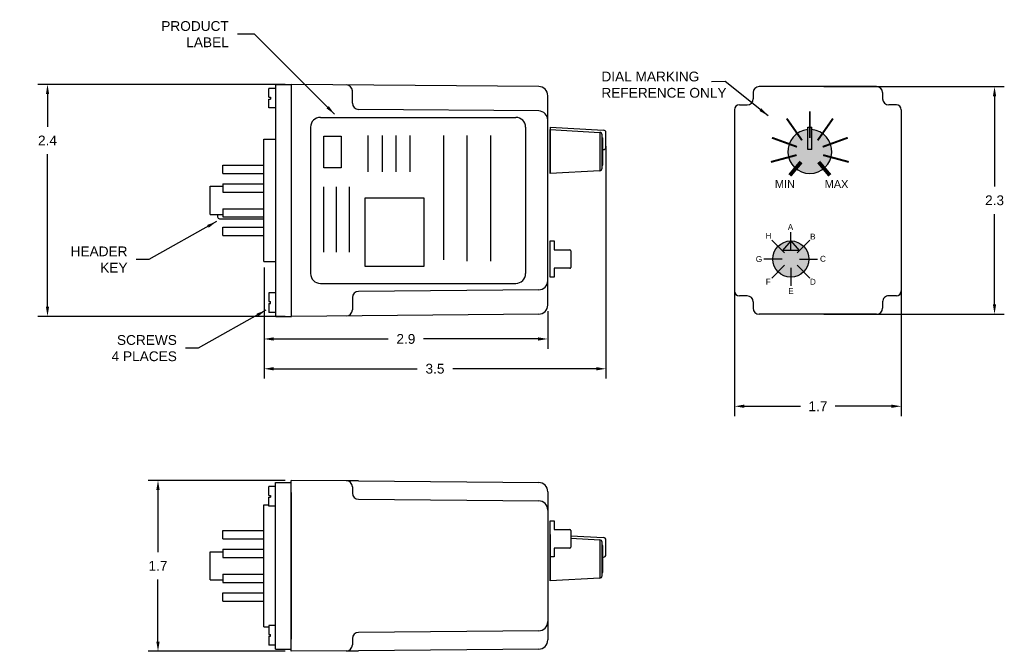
# Model space of a CAD drawing. Extents: x -17.2 to -7.2, y 9.9 to 16.4.
import ezdxf

# ---------------------------------------------------------------- set-up
doc = ezdxf.new("R2010")
doc.units = 0
doc.header["$LTSCALE"] = 0.5
doc.header["$MEASUREMENT"] = 0
doc.header["$PDMODE"] = 2
doc.header["$PDSIZE"] = 0.05
doc.linetypes.add('HIDDEN', pattern=[0.075, 0.05, -0.025])
doc.layers.get('0').update_dxf_attribs({"linetype": 'CONTINUOUS'})
doc.layers.get('DEFPOINTS').update_dxf_attribs({"linetype": 'CONTINUOUS'})
doc.layers.add('ART', color=7, linetype='CONTINUOUS')
doc.layers.add('DIM', color=8, linetype='CONTINUOUS')
doc.styles.get("Standard").update_dxf_attribs({"font": 'ARIAL.TTF'})
doc.dimstyles.get("Standard").update_dxf_attribs({"dimtxt": 0.18, "dimasz": 0.18, "dimexe": 0.18, "dimexo": 0.0625, "dimgap": 0.09, "dimtad": 0, "dimtih": 1, "dimtoh": 1, "dimdec": 4, "dimzin": 0, "dimdsep": 46, "dimtxsty": 'STANDARD', "dimcen": 0.09, "dimadec": 0, "dimazin": 0, "dimtfac": 1, "dimtdec": 4, "dimtofl": 0, "dimtmove": 0, "dimatfit": 3, "dimfxl": 1, "dimtolj": 1, "dimtzin": 0, "dimarcsym": 0})

# ---------------------------------------------------------------- blocks, each defined once
blk = doc.blocks.new('*D2')
at = {"layer": 'DEFPOINTS', "color": 0}
for p in [(-9.079, 15.691), (-9.079, 13.361), (-7.271, 13.361)]:
    blk.add_point(p, dxfattribs=at)
at = {"layer": 'DIM', "color": 0, "lineweight": -2}
for p, q in [((-9.017, 15.691), (-7.171, 15.691)), ((-7.271, 15.591), (-7.271, 14.667)), ((-7.271, 13.461), (-7.271, 14.385)), ((-9.017, 13.361), (-7.171, 13.361))]:
    blk.add_line(p, q, dxfattribs=at)
at = {"layer": 'DIM', "color": 0}
for points in [[(-7.288, 15.591), (-7.255, 15.591), (-7.271, 15.691)], [(-7.288, 13.461), (-7.255, 13.461), (-7.271, 13.361)]]:
    blk.add_solid(points, dxfattribs=at)
at = {"layer": 'DIM', "color": 0, "insert": (-7.271, 14.526), "char_height": 0.1, "attachment_point": 5}
blk.add_mtext('\\A1;2.3', dxfattribs=at)
blk = doc.blocks.new('*D3')
at = {"layer": 'DEFPOINTS', "color": 0}
for p in [(-14.469, 11.66), (-15.833, 9.91), (-14.469, 9.91)]:
    blk.add_point(p, dxfattribs=at)
at = {"layer": 'DIM', "color": 0, "lineweight": -2}
for p, q in [((-14.531, 11.66), (-15.933, 11.66)), ((-15.833, 11.56), (-15.833, 10.925)), ((-15.833, 10.01), (-15.833, 10.645)), ((-14.531, 9.91), (-15.933, 9.91))]:
    blk.add_line(p, q, dxfattribs=at)
at = {"layer": 'DIM', "color": 0}
for points in [[(-15.85, 11.56), (-15.816, 11.56), (-15.833, 11.66)], [(-15.85, 10.01), (-15.816, 10.01), (-15.833, 9.91)]]:
    blk.add_solid(points, dxfattribs=at)
at = {"layer": 'DIM', "color": 0, "insert": (-15.833, 10.785), "char_height": 0.1, "attachment_point": 5}
blk.add_mtext('\\A1;1.7', dxfattribs=at)
blk = doc.blocks.new('*D4')
at = {"layer": 'DEFPOINTS', "color": 0}
for p in [(-14.748, 13.901), (-11.844, 13.454), (-11.844, 13.107)]:
    blk.add_point(p, dxfattribs=at)
at = {"layer": 'DIM', "color": 0, "lineweight": -2}
for p, q in [((-14.748, 13.838), (-14.748, 13.007)), ((-11.844, 13.392), (-11.844, 13.007)), ((-14.648, 13.107), (-13.478, 13.107)), ((-11.944, 13.107), (-13.114, 13.107))]:
    blk.add_line(p, q, dxfattribs=at)
at = {"layer": 'DIM', "color": 0}
for points in [[(-14.648, 13.124), (-14.648, 13.09), (-14.748, 13.107)], [(-11.944, 13.124), (-11.944, 13.09), (-11.844, 13.107)]]:
    blk.add_solid(points, dxfattribs=at)
at = {"layer": 'DIM', "color": 0, "insert": (-13.296, 13.107), "char_height": 0.1, "attachment_point": 5}
blk.add_mtext('\\A1;2.9', dxfattribs=at)
blk = doc.blocks.new('*D5')
at = {"layer": 'DEFPOINTS', "color": 0}
for p in [(-14.468, 15.713), (-16.964, 13.338), (-14.468, 13.338)]:
    blk.add_point(p, dxfattribs=at)
at = {"layer": 'DIM', "color": 0, "lineweight": -2}
for p, q in [((-14.531, 15.713), (-17.064, 15.713)), ((-16.964, 15.613), (-16.964, 15.28)), ((-16.964, 13.438), (-16.964, 14.999)), ((-14.531, 13.338), (-17.064, 13.338))]:
    blk.add_line(p, q, dxfattribs=at)
at = {"layer": 'DIM', "color": 0}
for points in [[(-16.98, 15.613), (-16.947, 15.613), (-16.964, 15.713)], [(-16.98, 13.438), (-16.947, 13.438), (-16.964, 13.338)]]:
    blk.add_solid(points, dxfattribs=at)
at = {"layer": 'DIM', "color": 0, "insert": (-16.964, 15.139), "char_height": 0.1, "attachment_point": 5}
blk.add_mtext('\\A1;2.4', dxfattribs=at)
blk = doc.blocks.new('*D1')
at = {"layer": 'DEFPOINTS', "color": 0}
for p in [(-9.932, 14.463), (-8.226, 14.463), (-8.226, 12.418)]:
    blk.add_point(p, dxfattribs=at)
at = {"layer": 'DIM', "color": 0, "lineweight": -2}
for p, q in [((-9.932, 14.401), (-9.932, 12.318)), ((-8.226, 14.401), (-8.226, 12.318)), ((-9.832, 12.418), (-9.256, 12.418)), ((-8.326, 12.418), (-8.903, 12.418))]:
    blk.add_line(p, q, dxfattribs=at)
at = {"layer": 'DIM', "color": 0}
for points in [[(-9.832, 12.435), (-9.832, 12.402), (-9.932, 12.418)], [(-8.326, 12.435), (-8.326, 12.402), (-8.226, 12.418)]]:
    blk.add_solid(points, dxfattribs=at)
at = {"layer": 'DIM', "color": 0, "insert": (-9.079, 12.418), "char_height": 0.1, "attachment_point": 5}
blk.add_mtext('\\A1;1.7', dxfattribs=at)
blk = doc.blocks.new('*D32')
at = {"layer": 'DEFPOINTS', "color": 0}
for p in [(-11.248, 15.145), (-14.748, 13.901), (-11.248, 12.802)]:
    blk.add_point(p, dxfattribs=at)
at = {"layer": 'DIM', "color": 0, "lineweight": -2}
for p, q in [((-11.248, 15.082), (-11.248, 12.702)), ((-14.748, 13.838), (-14.748, 12.702)), ((-14.648, 12.802), (-13.18, 12.802)), ((-11.348, 12.802), (-12.817, 12.802))]:
    blk.add_line(p, q, dxfattribs=at)
at = {"layer": 'DIM', "color": 0}
for points in [[(-14.648, 12.819), (-14.648, 12.785), (-14.748, 12.802)], [(-11.348, 12.785), (-11.348, 12.819), (-11.248, 12.802)]]:
    blk.add_solid(points, dxfattribs=at)
at = {"layer": 'DIM', "color": 0, "insert": (-12.998, 12.802), "char_height": 0.1, "attachment_point": 5}
blk.add_mtext('\\A1;3.5', dxfattribs=at)

msp = doc.modelspace()

# ---------------------------------------------------------------- hatches: boundary and pattern name
h = msp.add_hatch(color=256)
h.paths.add_polyline_path([(-9.3867, 15.0266, 2.272186), (-9.1416, 15.2503), (-9.1417, 15.1424, -0.3646093), (-9.0439, 15.0262, -1), (-9.2799, 15.0262)])
h.paths.add_polyline_path([(-9.2799, 15.0262, -0.3657212), (-9.1817, 15.1425), (-9.1816, 15.2503, 0.3879684), (-9.3867, 15.0266)])
h.paths.add_polyline_path([(-9.0439, 15.0262, 0.3646093), (-9.1417, 15.1424), (-9.1417, 15.0453), (-9.1817, 15.0453), (-9.1817, 15.1425, 0.3657212), (-9.2799, 15.0262, 1)], flags=16)
for points in [[(-9.1419, 15.0449), (-9.1418, 15.2757), (-9.1818, 15.2757), (-9.1819, 15.0449)], [(-9.3563, 14.1103), (-9.4423, 14.0113), (-9.2703, 14.0113)]]:
    msp.add_hatch(color=18).paths.add_polyline_path(points)
h = msp.add_hatch(color=256)
h.paths.add_polyline_path([(-9.4423, 14.0113), (-9.3563, 14.1103, 0.1214626), (-9.4423, 14.0891)])
h.paths.add_polyline_path([(-9.2703, 14.0113), (-9.2703, 14.0891, 0.1214626), (-9.3563, 14.1103)])
h.paths.add_polyline_path([(-9.1713, 13.9253, 0.2787278), (-9.2703, 14.0891), (-9.2703, 13.7615, 0.2787278)])
h.paths.add_polyline_path([(-9.4423, 13.9253, 1), (-9.2703, 13.9253, 1)])
h.paths.add_polyline_path([(-9.2703, 13.7615), (-9.2703, 13.9253, -1), (-9.4423, 13.9253), (-9.4423, 13.7615, 0.2465627)])
h.paths.add_polyline_path([(-9.4423, 13.7615), (-9.4423, 14.0891, 0.2787278), (-9.5413, 13.9253, 0.2787278)])
h.paths.add_polyline_path([(-9.2703, 13.9253), (-9.2703, 14.0113), (-9.3563, 14.0113, -0.4142136)], flags=16)
h.paths.add_polyline_path([(-9.4423, 13.9253, -0.4142136), (-9.3563, 14.0113), (-9.4423, 14.0113)], flags=16)
h.paths.add_polyline_path([(-9.4263, 13.9253, 1), (-9.2863, 13.9253, 1)], flags=0)
h.paths.add_polyline_path([(-9.4263, 13.9253, 1), (-9.2863, 13.9253, 1)], flags=16)

# ---------------------------------------------------------------- linework, layer by layer
for p, q in [((-14.6981, 15.5817), (-14.6981, 15.6717)), ((-14.629, 15.6717), (-14.6981, 15.6717)), ((-14.6281, 13.3384), (-14.6281, 15.7129)), ((-14.6281, 15.7129), (-14.4681, 15.7129)), ((-11.9366, 15.6908), (-14.4681, 15.7129)), ((-11.9366, 15.6908), (-14.4681, 15.7129)), ((-14.4681, 13.3384), (-14.4681, 15.7129)), ((-13.8432, 15.5194), (-13.8432, 15.6455)), ((-13.8432, 15.5194), (-13.8432, 15.6455)), ((-9.7417, 15.6283), (-9.7417, 15.5658)), ((-8.4792, 15.6908), (-9.6792, 15.6908)), ((-8.4167, 15.6283), (-8.4167, 15.5658)), ((-14.6981, 15.5817), (-14.6826, 15.5817)), ((-14.6981, 15.4717), (-14.6981, 15.5617)), ((-14.6981, 15.5617), (-14.6826, 15.5617)), ((-14.6826, 15.5817), (-14.6826, 15.5617)), ((-11.8437, 13.4543), (-11.8437, 15.597)), ((-11.8437, 13.4543), (-11.8437, 15.597)), ((-14.629, 15.4717), (-14.6981, 15.4717)), ((-11.9366, 15.4408), (-13.7813, 15.4569)), ((-11.9366, 15.4408), (-13.7813, 15.4569)), ((-9.9322, 15.4533), (-9.9322, 13.5983)), ((-9.8822, 15.5033), (-9.8042, 15.5033)), ((-8.2762, 15.5033), (-8.3542, 15.5033)), ((-8.2262, 15.4533), (-8.2262, 13.5983)), ((-11.8185, 15.2758), (-11.8185, 14.8008)), ((-11.8185, 15.2758), (-11.2721, 15.2449)), ((-11.8185, 14.8008), (-11.8185, 15.2508)), ((-11.8185, 15.2508), (-11.3121, 15.2221)), ((-11.3121, 15.2221), (-11.3121, 14.8294)), ((-11.2485, 15.0699), (-11.2485, 15.2199)), ((-9.1819, 15.0449), (-9.1818, 15.2757)), ((-9.1818, 15.2757), (-9.1418, 15.2757)), ((-9.1419, 15.0449), (-9.1418, 15.2757)), ((-14.7481, 13.9007), (-14.7481, 15.1507)), ((-14.7481, 15.1507), (-14.6281, 15.1507)), ((-11.2885, 14.8544), (-11.2885, 15.1971)), ((-11.2785, 14.9008), (-11.2785, 15.1508)), ((-11.2785, 15.0449), (-11.2735, 15.0449)), ((-9.1419, 15.0449), (-9.1819, 15.0449)), ((-15.1681, 14.8857), (-14.7481, 14.8857)), ((-15.1681, 14.8007), (-15.1681, 14.8857)), ((-11.3121, 14.8294), (-11.8185, 14.8008)), ((-15.1681, 14.8007), (-14.7481, 14.8007)), ((-15.2981, 14.3807), (-15.2981, 14.6707)), ((-15.2981, 14.6707), (-15.1681, 14.6707)), ((-15.1681, 14.6957), (-15.1681, 14.6107)), ((-15.1681, 14.6957), (-14.7481, 14.6957)), ((-15.1681, 14.6107), (-14.7481, 14.6107)), ((-15.1681, 14.4407), (-14.7481, 14.4407)), ((-15.1681, 14.4407), (-15.1681, 14.3557)), ((-15.2981, 14.3807), (-15.1681, 14.3807)), ((-15.2227, 14.3803), (-15.2227, 14.357)), ((-15.2027, 14.337), (-14.7487, 14.337)), ((-15.1681, 14.3557), (-14.7481, 14.3557)), ((-15.1681, 14.1657), (-15.1681, 14.2507)), ((-15.1681, 14.2507), (-14.7481, 14.2507)), ((-15.1681, 14.1657), (-14.7481, 14.1657)), ((-9.42, 13.9889), (-9.5506, 14.1196)), ((-9.3563, 14.1103), (-9.4423, 14.0113)), ((-9.3563, 14.0153), (-9.3563, 14.2001)), ((-9.3563, 14.1103), (-9.2703, 14.0113)), ((-9.2927, 13.9889), (-9.162, 14.1196)), ((-9.2703, 14.0113), (-9.4423, 14.0113)), ((-9.4463, 13.9253), (-9.6311, 13.9253)), ((-9.2663, 13.9253), (-9.0815, 13.9253)), ((-14.7481, 13.9007), (-14.6281, 13.9007)), ((-9.42, 13.8616), (-9.5506, 13.731)), ((-9.3563, 13.8353), (-9.3563, 13.6505)), ((-9.2927, 13.8616), (-9.162, 13.731)), ((-11.9366, 13.6105), (-13.7813, 13.5944)), ((-11.9366, 13.6105), (-13.7813, 13.5944)), ((-14.6981, 13.5796), (-14.6981, 13.4896)), ((-14.629, 13.5796), (-14.6981, 13.5796)), ((-13.8432, 13.5319), (-13.8432, 13.4058)), ((-13.8432, 13.5319), (-13.8432, 13.4058)), ((-9.8042, 13.5483), (-9.8822, 13.5483)), ((-8.2762, 13.5483), (-8.3542, 13.5483)), ((-14.6981, 13.4896), (-14.6826, 13.4896)), ((-14.6981, 13.4696), (-14.6981, 13.3796)), ((-14.6981, 13.4696), (-14.6826, 13.4696)), ((-14.6826, 13.4696), (-14.6826, 13.4896)), ((-9.7417, 13.4858), (-9.7417, 13.4233)), ((-8.4167, 13.4858), (-8.4167, 13.4233)), ((-14.629, 13.3796), (-14.6981, 13.3796)), ((-14.6281, 13.3384), (-14.4681, 13.3384)), ((-11.9366, 13.3605), (-14.4681, 13.3384)), ((-11.9366, 13.3605), (-14.4681, 13.3384)), ((-8.4792, 13.3608), (-9.6792, 13.3608)), ((-14.6296, 11.596), (-14.6987, 11.596)), ((-14.6987, 11.506), (-14.6987, 11.596)), ((-14.6287, 9.9318), (-14.6287, 11.6378)), ((-14.6287, 11.6378), (-14.4687, 11.6378)), ((-14.4687, 9.9318), (-14.4687, 11.6378)), ((-14.6987, 11.506), (-14.6832, 11.506)), ((-14.6832, 11.506), (-14.6832, 11.486)), ((-14.7487, 10.1598), (-14.7487, 11.4098)), ((-14.7487, 11.4098), (-14.6987, 11.4098)), ((-14.6987, 11.396), (-14.6987, 11.486)), ((-14.6987, 11.486), (-14.6832, 11.486)), ((-14.6296, 11.396), (-14.6987, 11.396)), ((-15.1687, 11.1448), (-14.7487, 11.1448)), ((-15.1687, 11.0598), (-15.1687, 11.1448)), ((-11.8185, 11.1051), (-11.8185, 10.63)), ((-11.6085, 11.0932), (-11.2721, 11.0741)), ((-15.1687, 11.0598), (-14.7487, 11.0598)), ((-11.8185, 10.63), (-11.8185, 11.08)), ((-11.6085, 11.0681), (-11.3121, 11.0514)), ((-11.3121, 11.0514), (-11.3121, 10.6587)), ((-11.2885, 10.6836), (-11.2885, 11.0264)), ((-11.2485, 10.8991), (-11.2485, 11.0492)), ((-15.2987, 10.6398), (-15.2987, 10.9298)), ((-15.2987, 10.9298), (-15.1687, 10.9298)), ((-15.1687, 10.9548), (-15.1687, 10.8698)), ((-15.1687, 10.9548), (-14.7487, 10.9548)), ((-11.2785, 10.73), (-11.2785, 10.98)), ((-15.1687, 10.8698), (-14.7487, 10.8698)), ((-11.2785, 10.8741), (-11.2735, 10.8741)), ((-15.1687, 10.6998), (-14.7487, 10.6998)), ((-15.1687, 10.6998), (-15.1687, 10.6148)), ((-15.2987, 10.6398), (-15.1687, 10.6398)), ((-15.1687, 10.6148), (-14.7487, 10.6148)), ((-11.3121, 10.6587), (-11.8185, 10.63)), ((-15.1687, 10.4248), (-15.1687, 10.5098)), ((-15.1687, 10.5098), (-14.7487, 10.5098)), ((-15.1687, 10.4248), (-14.7487, 10.4248)), ((-14.4687, 9.9318), (-14.4687, 10.305)), ((-14.7487, 10.1598), (-14.6987, 10.1598)), ((-14.6296, 10.1736), (-14.6987, 10.1736)), ((-14.6987, 10.1736), (-14.6987, 10.0836)), ((-14.6987, 10.0836), (-14.6832, 10.0836)), ((-14.6832, 10.0636), (-14.6832, 10.0836)), ((-14.6987, 10.0636), (-14.6987, 9.9736)), ((-14.6987, 10.0636), (-14.6832, 10.0636)), ((-14.6296, 9.9736), (-14.6987, 9.9736)), ((-14.6287, 9.9318), (-14.4687, 9.9318))]:
    msp.add_line(p, q)
at = {"color": 7, "linetype": 'Continuous'}
for p, q in [((-13.9057, 11.6549), (-14.4687, 11.6598)), ((-14.4687, 11.5348), (-14.4687, 11.6598)), ((-13.7818, 11.6538), (-13.9057, 11.6549)), ((-13.8437, 11.5924), (-13.8437, 11.5348)), ((-13.7818, 11.6538), (-11.9369, 11.6377)), ((-14.4687, 11.5348), (-14.4687, 10.0348)), ((-13.8437, 11.5348), (-13.8437, 11.5288)), ((-11.8437, 11.5437), (-11.8437, 11.5348)), ((-11.8437, 11.5348), (-11.8437, 11.3562)), ((-13.7818, 11.4663), (-11.9369, 11.4502)), ((-11.8437, 11.3562), (-11.8437, 10.2134)), ((-11.8437, 10.2134), (-11.8437, 10.0348)), ((-11.9369, 10.1194), (-13.7818, 10.1033)), ((-14.4687, 9.9098), (-14.4687, 10.0348)), ((-13.8437, 10.0408), (-13.8437, 10.0348)), ((-13.8437, 10.0348), (-13.8437, 9.9772)), ((-11.8437, 10.0348), (-11.8437, 10.0259)), ((-13.9057, 9.9148), (-14.4687, 9.9098)), ((-13.9057, 9.9148), (-13.7818, 9.9158)), ((-11.9369, 9.9319), (-13.7818, 9.9158))]:
    msp.add_line(p, q, dxfattribs=at)
at = {"color": 7, "linetype": 'HIDDEN'}
msp.add_line((-14.4687, 11.3821), (-14.4687, 10.1876), dxfattribs=at)
for points, const_width in [([(-9.1614, 15.1658), (-9.1614, 15.4383)], 0.02), ([(-9.2417, 15.1405), (-9.3981, 15.3637)], 0.02), ([(-9.0811, 15.1405), (-8.9248, 15.3637)], 0.02), ([(-9.293, 15.0737), (-9.5491, 15.1669)], 0.02), ([(-9.0299, 15.0737), (-8.7738, 15.1669)], 0.02), ([(-9.2967, 14.9895), (-9.5599, 14.919)], 0.02), ([(-9.2514, 14.9185), (-9.3662, 14.7818)], 0.04), ([(-9.2514, 14.9185), (-9.3662, 14.7818)], 0.02), ([(-9.0715, 14.9185), (-8.9567, 14.7818)], 0.04), ([(-9.0715, 14.9185), (-8.9567, 14.7818)], 0.02), ([(-9.0262, 14.9895), (-8.7629, 14.919)], 0.02)]:
    msp.add_lwpolyline(points, dxfattribs=dict(const_width=const_width))
for points in [[(-11.7785, 13.8303), (-11.7785, 13.7403), (-11.8185, 13.7403), (-11.8185, 14.1103), (-11.7785, 14.1103), (-11.7785, 14.0203)], [(-11.7785, 14.0203), (-11.6185, 14.0203)], [(-11.6085, 14.0103), (-11.6085, 13.8403)], [(-11.6185, 13.8303), (-11.7785, 13.8303)], [(-11.7785, 10.9669), (-11.7785, 10.8769), (-11.8185, 10.8769), (-11.8185, 11.2469), (-11.7785, 11.2469), (-11.7785, 11.1569)], [(-11.7785, 11.1569), (-11.6185, 11.1569)], [(-11.6085, 11.1469), (-11.6085, 10.9769)], [(-11.6185, 10.9669), (-11.7785, 10.9669)]]:
    msp.add_lwpolyline(points)
msp.add_circle((-9.3563, 13.9253), 0.185)
msp.add_circle((-9.3563, 13.9253), 0.185)
msp.add_circle((-9.3563, 13.9253), 0.185)
for centre, radius, start, end in [((-13.9057, 15.6455), 0.0625, 0, 89.5), ((-11.9374, 15.597), 0.0937, 0, 89.5), ((-11.9374, 15.597), 0.0937, 0, 89.5), ((-9.6792, 15.6283), 0.0625, 90, 180), ((-8.4792, 15.6283), 0.0625, 0, 90), ((-13.7808, 15.5194), 0.0625, 180, 269.5), ((-13.7808, 15.5194), 0.0625, 180, 269.5), ((-9.8042, 15.5658), 0.0625, 270, 0), ((-8.3542, 15.5658), 0.0625, 180, 270), ((-11.9374, 15.3471), 0.0937, 0, 89.5), ((-11.9374, 15.3471), 0.0937, 0, 89.5), ((-9.8822, 15.4533), 0.05, 90, 180), ((-8.2762, 15.4533), 0.05, 0, 90), ((-11.3135, 15.1971), 0.025, 0, 86.7603), ((-11.2735, 15.2199), 0.025, 0, 86.7603), ((-9.1619, 15.0258), 0.225, 95.07991, 84.88053), ((-11.3035, 15.1508), 0.025, 0, 53.1301), ((-11.2735, 15.0699), 0.025, 270, 0), ((-11.3135, 14.8544), 0.025, 273.2397, 0), ((-11.3035, 14.9008), 0.025, 306.8699, 0), ((-15.2027, 14.357), 0.02, 180, 270), ((-11.6185, 14.0103), 0.01, 0, 90), ((-11.6185, 13.8403), 0.01, 270, 0), ((-11.9374, 13.7042), 0.0937, 270.5, 0), ((-11.9374, 13.7042), 0.0937, 270.5, 0), ((-13.7808, 13.5319), 0.0625, 90.5, 180), ((-13.7808, 13.5319), 0.0625, 90.5, 180), ((-9.8822, 13.5983), 0.05, 180, 270), ((-9.8042, 13.4858), 0.0625, 0, 90), ((-8.3542, 13.4858), 0.0625, 89.93218, 180), ((-8.2762, 13.5983), 0.05, 270, 0), ((-13.9057, 13.4058), 0.0625, 270.5, 0), ((-13.9057, 13.4058), 0.0625, 270.5, 0), ((-11.9374, 13.4543), 0.0937, 270.5, 0), ((-11.9374, 13.4543), 0.0937, 270.5, 0), ((-9.6792, 13.4233), 0.0625, 180, 270), ((-8.4792, 13.4233), 0.0625, 270, 0), ((-11.6185, 11.1469), 0.01, 0, 90), ((-11.3135, 11.0264), 0.025, 0, 86.7603), ((-11.3035, 10.98), 0.025, 0, 53.1301), ((-11.2735, 11.0492), 0.025, 0, 86.7603), ((-11.6185, 10.9769), 0.01, 270, 0), ((-11.2735, 10.8991), 0.025, 270, 0), ((-11.3135, 10.6836), 0.025, 273.2397, 0), ((-11.3035, 10.73), 0.025, 306.8699, 0)]:
    msp.add_arc(centre, radius, start, end)
at = {"color": 7, "linetype": 'Continuous'}
for centre, radius, start, end in [((-13.9062, 11.5924), 0.0625, 0, 89.5), ((-11.9377, 11.5437), 0.094, 0, 89.5), ((-13.7812, 11.5288), 0.0625, 180, 269.5), ((-11.9377, 11.3562), 0.094, 0, 89.5), ((-11.9377, 10.2134), 0.094, 270.5, 0), ((-13.7812, 10.0408), 0.0625, 90.5, 180), ((-13.9062, 9.9772), 0.0625, 270.5, 0), ((-11.9377, 10.0259), 0.094, 270.5, 0)]:
    msp.add_arc(centre, radius, start, end, dxfattribs=at)
at = {"layer": 'ART'}
for p, q in [((-14.1713, 15.3757), (-12.1713, 15.3757)), ((-14.2713, 15.2757), (-14.2713, 13.7757)), ((-12.0713, 15.2757), (-12.0713, 13.7757)), ((-13.6845, 15.1907), (-13.6845, 14.8168)), ((-13.5403, 15.1907), (-13.5403, 14.8168)), ((-13.4, 15.1907), (-13.4, 14.8168)), ((-13.2559, 15.1907), (-13.2559, 14.8168)), ((-12.9102, 15.1907), (-12.9102, 13.9187)), ((-12.6724, 15.1907), (-12.6724, 13.9034)), ((-12.4303, 15.1907), (-12.4303, 13.9034)), ((-14.1378, 14.6633), (-14.1378, 13.9954)), ((-14.0092, 14.6633), (-14.0092, 13.9954)), ((-13.8769, 14.6633), (-13.8769, 13.9954)), ((-14.1713, 13.6757), (-12.1713, 13.6757))]:
    msp.add_line(p, q, dxfattribs=at)
for points in [[(-14.1366, 15.1829), (-13.9574, 15.1829), (-13.9574, 14.8597), (-14.1366, 14.8597)], [(-13.1097, 14.5486), (-13.7158, 14.5486), (-13.7158, 13.8513), (-13.1097, 13.8513)]]:
    msp.add_lwpolyline(points, close=True, dxfattribs=at)
for centre, start, end in [((-14.1713, 15.2757), 90, 180), ((-12.1713, 15.2757), 0, 90), ((-14.1713, 13.7757), 180, 270), ((-12.1713, 13.7757), 270, 0)]:
    msp.add_arc(centre, 0.1, start, end, dxfattribs=at)

# ---------------------------------------------------------------- texts
for s, height, p in [('MIN', 0.08, (-9.5189, 14.6537)), ('MAX', 0.08, (-9.0095, 14.6526)), ('A', 0.06, (-9.3873, 14.2224)), ('H', 0.06, (-9.6152, 14.1328)), ('B', 0.06, (-9.1583, 14.1253)), ('G', 0.06, (-9.7147, 13.8949)), ('C', 0.06, (-9.0577, 13.898)), ('F', 0.06, (-9.6127, 13.6637)), ('D', 0.06, (-9.16, 13.6631)), ('E', 0.06, (-9.3833, 13.5677))]:
    msp.add_text(s, height=height, rotation=360).set_placement(p)
at = {"layer": 'DEFPOINTS', "char_height": 0.1}
for s, insert, attachment_point in [('PRODUCT\\PLABEL', (-15.1088, 16.2272), 6), ('DIAL MARKING \\PREFERENCE ONLY', (-11.2947, 15.7096), 4), ('\\A1;HEADER\\PKEY', (-16.1449, 13.9204), 6), ('SCREWS\\P4 PLACES', (-15.6399, 13.0126), 6)]:
    msp.add_mtext(s, dxfattribs=dict(at, insert=insert, attachment_point=attachment_point))

# ---------------------------------------------------------------- dimensions: what is measured, and where the dimension line sits
at = {"layer": 'DIM'}
for base, p1, p2, picture, middle in [((-16.9636, 13.3384), (-14.4681, 15.7129), (-14.4681, 13.3384), '*D5', (-16.9636, 15.1394)), ((-7.2713, 13.3608), (-9.0792, 15.6908), (-9.0792, 13.3608), '*D2', (-7.2713, 14.5258)), ((-15.8331307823, 9.9098380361), (-14.4687213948, 11.659838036), (-14.4687213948, 9.9098380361), '*D3', (-15.8331307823, 10.7848380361))]:
    dim = msp.add_linear_dim(base=base, p1=p1, p2=p2, angle=90, dimstyle='STANDARD', override={"dimtxt": 0.1, "dimasz": 0.1, "dimexe": 0.1, "dimdec": 1, "dimtdec": 3}, dxfattribs=at)
    dim.commit()
    dim.dimension.update_dxf_attribs({"geometry": picture, "text_midpoint": middle, "dimtype": 160})
for base, p1, p2, picture, middle in [((-11.2485, 12.8022), (-14.7481, 13.9007), (-11.2485, 15.1449), '*D32', (-12.9983, 12.8022)), ((-8.2262, 12.4184), (-9.9322, 14.4633), (-8.2262, 14.4633), '*D1', (-9.0792, 12.4184))]:
    dim = msp.add_linear_dim(base=base, p1=p1, p2=p2, dimstyle='STANDARD', override={"dimtxt": 0.1, "dimasz": 0.1, "dimexe": 0.1, "dimdec": 1, "dimtdec": 3}, dxfattribs=at)
    dim.commit()
    dim.dimension.update_dxf_attribs({"geometry": picture, "text_midpoint": middle})
dim = msp.add_linear_dim(base=(-11.8437, 13.1072), p1=(-14.7481, 13.9007), p2=(-11.8437, 13.4543), text='2.9', dimstyle='STANDARD', override={"dimtxt": 0.1, "dimasz": 0.1, "dimexe": 0.1, "dimdec": 3, "dimtdec": 3}, dxfattribs=at)
dim.commit()
dim.dimension.update_dxf_attribs({"geometry": '*D4', "text_midpoint": (-13.2959, 13.1072)})

# ---------------------------------------------------------------- leaders
at = {"layer": 'DEFPOINTS', "annotation_type": 0, "has_hookline": 1, "hookline_direction": 1}
for points, text_width in [([(-14.0258, 15.408), (-14.8461, 16.2272), (-15.0188, 16.2272)], 0.6766), ([(-15.2346, 14.3085), (-15.9253, 13.9204), (-16.0549, 13.9204)], 0.5686), ([(-14.7296, 13.4006), (-15.4204, 13.0126), (-15.5499, 13.0126)], 0.6581)]:
    msp.add_leader(points, dimstyle='STANDARD', override={"dimtxt": 0.1, "dimasz": 0.1, "dimexe": 0.1, "dimdec": 3, "dimtdec": 3}, dxfattribs=dict(at, text_width=text_width))
at = {"layer": 'DEFPOINTS'}
msp.add_leader([(-9.5887, 15.392), (-10.0277, 15.7415), (-10.1682, 15.7401)], dimstyle='STANDARD', override={"dimtxt": 0.1, "dimasz": 0.1, "dimexe": 0.1, "dimgap": 0.09, "dimtad": 0, "dimdec": 3, "dimtdec": 3}, dxfattribs=at)

doc.saveas('drawing.dxf')
